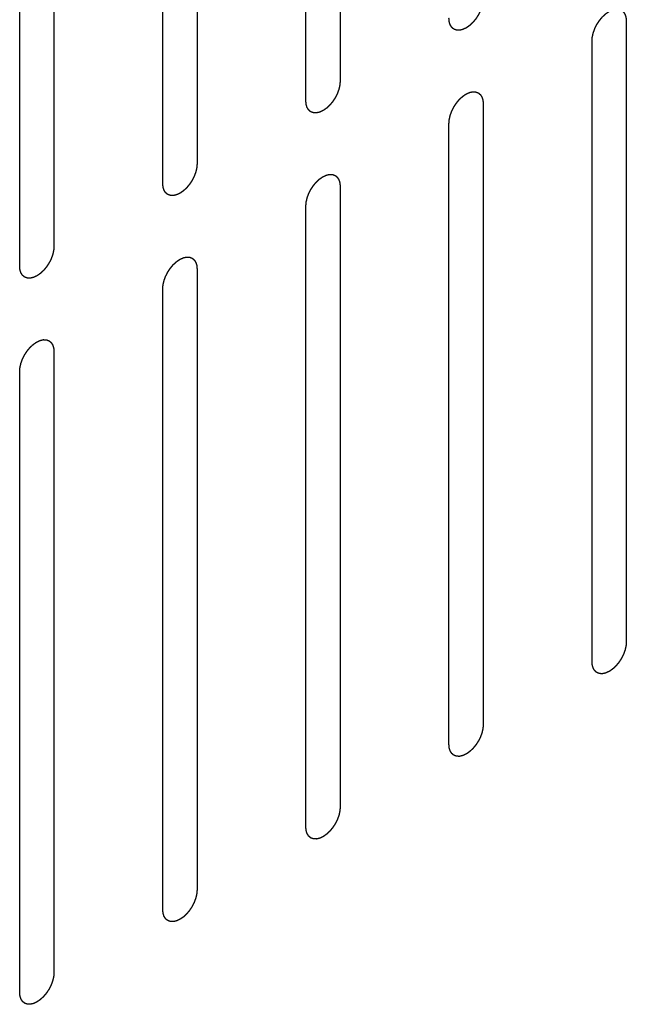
# Model space of a CAD drawing. Header units: inches. Extents: x 5 to 265, y 5 to 171.
# Tile 172 of 212: x 204.879 to 205.817, y 124.435 to 125.958. Entities that reach past the tile are written whole.
import ezdxf

# ---------------------------------------------------------------- set-up
doc = ezdxf.new("R2010")
doc.units = ezdxf.units.IN
doc.header["$LTSCALE"] = 14.96
doc.header["$MEASUREMENT"] = 0
doc.linetypes.add('HIDDEN', pattern=[0.2, 0.1, -0.1])
doc.layers.add('08_ALL_COSMETICS', color=7, linetype='CONTINUOUS')

msp = doc.modelspace()

# ---------------------------------------------------------------- linework, layer by layer
at = {"layer": '08_ALL_COSMETICS', "color": 7, "linetype": 'HIDDEN'}
for p, q in [((205.3748, 126.8222), (205.3748, 125.8628)), ((205.3218, 125.8322), (205.3218, 126.7916)), ((205.1535, 126.6944), (205.1535, 125.735)), ((205.1005, 125.7044), (205.1005, 126.6638)), ((204.9322, 126.5666), (204.9322, 125.6072)), ((204.8792, 125.5766), (204.8792, 126.536)), ((205.8175, 125.9551), (205.8175, 124.9957)), ((205.7645, 124.9651), (205.7645, 125.9244)), ((205.5962, 125.8273), (205.5962, 124.8679)), ((205.5431, 124.8373), (205.5431, 125.7967)), ((205.3748, 125.6995), (205.3748, 124.7401)), ((205.3218, 124.7095), (205.3218, 125.6689)), ((205.1535, 125.5717), (205.1535, 124.6123)), ((205.1005, 124.5817), (205.1005, 125.5411)), ((204.9322, 125.4439), (204.9322, 124.4846)), ((204.8792, 124.4539), (204.8792, 125.4133))]:
    msp.add_line(p, q, dxfattribs=at)
for points in [[(205.5962, 125.9906), (205.5961, 125.9901), (205.596, 125.989), (205.5959, 125.9875), (205.5958, 125.9862), (205.5957, 125.9853), (205.5957, 125.9847), (205.5957, 125.9844), (205.5956, 125.9839), (205.5954, 125.9834), (205.5952, 125.9824), (205.5949, 125.9811), (205.5946, 125.9797), (205.5944, 125.9787), (205.5943, 125.9782), (205.5942, 125.9778), (205.594, 125.9773), (205.5938, 125.9768), (205.5935, 125.9758), (205.593, 125.9744), (205.5924, 125.973), (205.5921, 125.9721), (205.5919, 125.9715), (205.5918, 125.9711), (205.5915, 125.9707), (205.5913, 125.9701), (205.5908, 125.9692), (205.5901, 125.9678), (205.5894, 125.9664), (205.5889, 125.9654), (205.5886, 125.9649), (205.5884, 125.9644), (205.5881, 125.9641), (205.5878, 125.9636), (205.5872, 125.9627), (205.5864, 125.9614), (205.5856, 125.9601), (205.585, 125.9592), (205.5847, 125.9587), (205.5844, 125.9583), (205.5841, 125.958), (205.5837, 125.9576), (205.5831, 125.9568), (205.5821, 125.9556), (205.5812, 125.9545), (205.5805, 125.9537), (205.5801, 125.9532), (205.5798, 125.9529), (205.5795, 125.9526), (205.5791, 125.9522), (205.5784, 125.9516), (205.5774, 125.9506), (205.5763, 125.9496), (205.5756, 125.949), (205.5752, 125.9486), (205.5749, 125.9483), (205.5746, 125.9481), (205.5741, 125.9478), (205.5734, 125.9472), (205.5723, 125.9465), (205.5712, 125.9457), (205.5704, 125.9452), (205.57, 125.9449), (205.5697, 125.9446), (205.5693, 125.9445), (205.5689, 125.9443), (205.5682, 125.944), (205.5671, 125.9435), (205.566, 125.943), (205.5653, 125.9426), (205.5648, 125.9424), (205.5645, 125.9422), (205.5642, 125.9422), (205.5638, 125.9421), (205.5631, 125.9419), (205.562, 125.9417), (205.561, 125.9415), (205.5603, 125.9413), (205.5599, 125.9412), (205.5595, 125.9411), (205.5593, 125.9412), (205.5589, 125.9412), (205.5582, 125.9412), (205.5573, 125.9412), (205.5563, 125.9413), (205.5556, 125.9413), (205.5553, 125.9413), (205.555, 125.9413), (205.5547, 125.9414), (205.5544, 125.9415), (205.5538, 125.9417), (205.5529, 125.9421), (205.5521, 125.9424), (205.5515, 125.9426), (205.5512, 125.9427), (205.5509, 125.9428), (205.5507, 125.943), (205.5504, 125.9432), (205.5499, 125.9436), (205.5493, 125.9442), (205.5486, 125.9447), (205.5481, 125.9451), (205.5478, 125.9454), (205.5476, 125.9455), (205.5475, 125.9458), (205.5473, 125.9461), (205.5469, 125.9467), (205.5464, 125.9475), (205.5459, 125.9483), (205.5455, 125.9488), (205.5453, 125.9491), (205.5452, 125.9494), (205.5451, 125.9497), (205.5449, 125.9501), (205.5447, 125.9508), (205.5444, 125.9518), (205.5441, 125.9528), (205.5439, 125.9535), (205.5438, 125.9539), (205.5436, 125.9542), (205.5436, 125.9546), (205.5436, 125.9551), (205.5435, 125.9559), (205.5434, 125.9571), (205.5433, 125.9585), (205.5432, 125.9595), (205.5431, 125.96)], [(205.7645, 125.9244), (205.7645, 125.925), (205.7646, 125.926), (205.7647, 125.9276), (205.7648, 125.9289), (205.7649, 125.9298), (205.7649, 125.9303), (205.7649, 125.9307), (205.7651, 125.9311), (205.7652, 125.9316), (205.7654, 125.9326), (205.7657, 125.934), (205.766, 125.9354), (205.7662, 125.9363), (205.7664, 125.9369), (205.7664, 125.9373), (205.7666, 125.9377), (205.7668, 125.9382), (205.7672, 125.9392), (205.7677, 125.9406), (205.7682, 125.942), (205.7685, 125.943), (205.7687, 125.9435), (205.7689, 125.944), (205.7691, 125.9444), (205.7694, 125.9449), (205.7699, 125.9459), (205.7706, 125.9473), (205.7713, 125.9486), (205.7717, 125.9496), (205.772, 125.9502), (205.7722, 125.9506), (205.7725, 125.951), (205.7728, 125.9515), (205.7734, 125.9524), (205.7742, 125.9536), (205.7751, 125.9549), (205.7756, 125.9558), (205.776, 125.9563), (205.7762, 125.9567), (205.7765, 125.957), (205.7769, 125.9575), (205.7776, 125.9583), (205.7785, 125.9594), (205.7795, 125.9606), (205.7801, 125.9613), (205.7805, 125.9618), (205.7808, 125.9622), (205.7811, 125.9624), (205.7815, 125.9628), (205.7822, 125.9635), (205.7833, 125.9644), (205.7843, 125.9654), (205.785, 125.9661), (205.7854, 125.9665), (205.7857, 125.9668), (205.7861, 125.967), (205.7865, 125.9673), (205.7873, 125.9678), (205.7884, 125.9686), (205.7894, 125.9693), (205.7902, 125.9699), (205.7906, 125.9701), (205.791, 125.9704), (205.7913, 125.9705), (205.7917, 125.9707), (205.7925, 125.9711), (205.7936, 125.9716), (205.7946, 125.9721), (205.7954, 125.9724), (205.7958, 125.9726), (205.7961, 125.9728), (205.7964, 125.9728), (205.7968, 125.9729), (205.7976, 125.9731), (205.7986, 125.9733), (205.7996, 125.9736), (205.8004, 125.9737), (205.8008, 125.9738), (205.8011, 125.9739), (205.8014, 125.9739), (205.8017, 125.9739), (205.8024, 125.9739), (205.8034, 125.9738), (205.8043, 125.9738), (205.805, 125.9738), (205.8054, 125.9737), (205.8057, 125.9738), (205.8059, 125.9736), (205.8062, 125.9735), (205.8068, 125.9733), (205.8077, 125.973), (205.8085, 125.9727), (205.8091, 125.9725), (205.8095, 125.9723), (205.8097, 125.9723), (205.8099, 125.9721), (205.8102, 125.9718), (205.8107, 125.9714), (205.8114, 125.9709), (205.8121, 125.9703), (205.8125, 125.9699), (205.8128, 125.9697), (205.813, 125.9695), (205.8132, 125.9693), (205.8134, 125.969), (205.8137, 125.9684), (205.8142, 125.9676), (205.8147, 125.9668), (205.8151, 125.9662), (205.8153, 125.9659), (205.8155, 125.9657), (205.8155, 125.9654), (205.8157, 125.965), (205.8159, 125.9642), (205.8162, 125.9632), (205.8165, 125.9622), (205.8168, 125.9615), (205.8169, 125.9611), (205.817, 125.9608), (205.817, 125.9605), (205.817, 125.96), (205.8171, 125.9591), (205.8172, 125.9579), (205.8174, 125.9565), (205.8174, 125.9555), (205.8175, 125.9551)], [(205.3748, 125.8628), (205.3748, 125.8623), (205.3747, 125.8612), (205.3746, 125.8597), (205.3745, 125.8584), (205.3744, 125.8575), (205.3744, 125.857), (205.3744, 125.8566), (205.3742, 125.8562), (205.3741, 125.8556), (205.3739, 125.8546), (205.3736, 125.8533), (205.3733, 125.8519), (205.3731, 125.8509), (205.3729, 125.8504), (205.3729, 125.85), (205.3727, 125.8496), (205.3725, 125.849), (205.3721, 125.848), (205.3716, 125.8466), (205.3711, 125.8453), (205.3708, 125.8443), (205.3706, 125.8437), (205.3704, 125.8433), (205.3702, 125.8429), (205.3699, 125.8423), (205.3694, 125.8414), (205.3687, 125.84), (205.3681, 125.8386), (205.3676, 125.8376), (205.3673, 125.8371), (205.3671, 125.8367), (205.3668, 125.8363), (205.3665, 125.8358), (205.3659, 125.8349), (205.3651, 125.8336), (205.3642, 125.8324), (205.3637, 125.8315), (205.3633, 125.831), (205.3631, 125.8306), (205.3628, 125.8302), (205.3624, 125.8298), (205.3617, 125.829), (205.3608, 125.8278), (205.3598, 125.8267), (205.3592, 125.8259), (205.3588, 125.8255), (205.3585, 125.8251), (205.3582, 125.8248), (205.3578, 125.8244), (205.3571, 125.8238), (205.356, 125.8228), (205.355, 125.8219), (205.3543, 125.8212), (205.3539, 125.8208), (205.3536, 125.8205), (205.3532, 125.8203), (205.3528, 125.82), (205.352, 125.8195), (205.3509, 125.8187), (205.3499, 125.8179), (205.3491, 125.8174), (205.3487, 125.8171), (205.3483, 125.8169), (205.348, 125.8167), (205.3476, 125.8165), (205.3468, 125.8162), (205.3458, 125.8157), (205.3447, 125.8152), (205.3439, 125.8148), (205.3435, 125.8146), (205.3432, 125.8145), (205.3429, 125.8144), (205.3425, 125.8143), (205.3417, 125.8142), (205.3407, 125.8139), (205.3397, 125.8137), (205.3389, 125.8135), (205.3385, 125.8134), (205.3382, 125.8133), (205.3379, 125.8134), (205.3376, 125.8134), (205.3369, 125.8134), (205.3359, 125.8134), (205.335, 125.8135), (205.3343, 125.8135), (205.3339, 125.8135), (205.3336, 125.8135), (205.3334, 125.8136), (205.3331, 125.8137), (205.3325, 125.814), (205.3316, 125.8143), (205.3308, 125.8146), (205.3302, 125.8148), (205.3298, 125.8149), (205.3296, 125.815), (205.3294, 125.8152), (205.3291, 125.8154), (205.3286, 125.8158), (205.3279, 125.8164), (205.3273, 125.817), (205.3268, 125.8173), (205.3265, 125.8176), (205.3263, 125.8177), (205.3261, 125.818), (205.3259, 125.8183), (205.3256, 125.8189), (205.3251, 125.8197), (205.3246, 125.8205), (205.3242, 125.821), (205.324, 125.8214), (205.3238, 125.8216), (205.3238, 125.8219), (205.3236, 125.8223), (205.3234, 125.823), (205.3231, 125.824), (205.3228, 125.825), (205.3226, 125.8257), (205.3224, 125.8261), (205.3223, 125.8264), (205.3223, 125.8268), (205.3223, 125.8273), (205.3222, 125.8281), (205.3221, 125.8293), (205.3219, 125.8308), (205.3219, 125.8317), (205.3218, 125.8322)], [(205.5431, 125.7967), (205.5432, 125.7972), (205.5433, 125.7982), (205.5434, 125.7998), (205.5435, 125.8011), (205.5436, 125.802), (205.5436, 125.8025), (205.5436, 125.8029), (205.5437, 125.8033), (205.5439, 125.8039), (205.5441, 125.8048), (205.5444, 125.8062), (205.5447, 125.8076), (205.5449, 125.8085), (205.545, 125.8091), (205.5451, 125.8095), (205.5453, 125.8099), (205.5455, 125.8105), (205.5458, 125.8114), (205.5464, 125.8128), (205.5469, 125.8142), (205.5472, 125.8152), (205.5474, 125.8158), (205.5475, 125.8162), (205.5478, 125.8166), (205.5481, 125.8171), (205.5485, 125.8181), (205.5492, 125.8195), (205.5499, 125.8209), (205.5504, 125.8218), (205.5507, 125.8224), (205.5509, 125.8228), (205.5512, 125.8232), (205.5515, 125.8237), (205.5521, 125.8246), (205.5529, 125.8259), (205.5537, 125.8271), (205.5543, 125.828), (205.5547, 125.8285), (205.5549, 125.8289), (205.5552, 125.8292), (205.5556, 125.8297), (205.5562, 125.8305), (205.5572, 125.8316), (205.5581, 125.8328), (205.5588, 125.8336), (205.5592, 125.834), (205.5595, 125.8344), (205.5598, 125.8346), (205.5602, 125.835), (205.5609, 125.8357), (205.5619, 125.8367), (205.563, 125.8376), (205.5637, 125.8383), (205.5641, 125.8387), (205.5644, 125.839), (205.5647, 125.8392), (205.5652, 125.8395), (205.5659, 125.84), (205.567, 125.8408), (205.5681, 125.8415), (205.5689, 125.8421), (205.5693, 125.8424), (205.5697, 125.8426), (205.57, 125.8427), (205.5704, 125.8429), (205.5712, 125.8433), (205.5722, 125.8438), (205.5733, 125.8443), (205.5741, 125.8446), (205.5745, 125.8448), (205.5748, 125.845), (205.5751, 125.8451), (205.5755, 125.8452), (205.5762, 125.8453), (205.5773, 125.8456), (205.5783, 125.8458), (205.579, 125.846), (205.5794, 125.846), (205.5798, 125.8461), (205.58, 125.8461), (205.5804, 125.8461), (205.5811, 125.8461), (205.582, 125.846), (205.583, 125.846), (205.5837, 125.846), (205.584, 125.846), (205.5843, 125.846), (205.5846, 125.8459), (205.5849, 125.8457), (205.5855, 125.8455), (205.5864, 125.8452), (205.5872, 125.8449), (205.5878, 125.8447), (205.5881, 125.8445), (205.5884, 125.8445), (205.5886, 125.8443), (205.5889, 125.8441), (205.5894, 125.8437), (205.59, 125.8431), (205.5907, 125.8425), (205.5912, 125.8421), (205.5915, 125.8419), (205.5917, 125.8418), (205.5918, 125.8415), (205.592, 125.8412), (205.5924, 125.8406), (205.5929, 125.8398), (205.5934, 125.839), (205.5938, 125.8384), (205.594, 125.8381), (205.5941, 125.8379), (205.5942, 125.8376), (205.5944, 125.8372), (205.5946, 125.8365), (205.5949, 125.8355), (205.5952, 125.8344), (205.5954, 125.8337), (205.5955, 125.8333), (205.5957, 125.8331), (205.5957, 125.8327), (205.5957, 125.8322), (205.5958, 125.8314), (205.5959, 125.8302), (205.596, 125.8287), (205.5961, 125.8278), (205.5962, 125.8273)], [(205.1535, 125.735), (205.1535, 125.7345), (205.1534, 125.7335), (205.1533, 125.7319), (205.1532, 125.7306), (205.1531, 125.7297), (205.153, 125.7292), (205.153, 125.7288), (205.1529, 125.7284), (205.1528, 125.7278), (205.1526, 125.7269), (205.1523, 125.7255), (205.152, 125.7241), (205.1517, 125.7232), (205.1516, 125.7226), (205.1515, 125.7222), (205.1514, 125.7218), (205.1512, 125.7212), (205.1508, 125.7203), (205.1503, 125.7189), (205.1498, 125.7175), (205.1494, 125.7165), (205.1492, 125.7159), (205.1491, 125.7155), (205.1489, 125.7151), (205.1486, 125.7146), (205.1481, 125.7136), (205.1474, 125.7122), (205.1467, 125.7108), (205.1462, 125.7099), (205.146, 125.7093), (205.1458, 125.7089), (205.1455, 125.7085), (205.1452, 125.708), (205.1446, 125.7071), (205.1438, 125.7058), (205.1429, 125.7046), (205.1423, 125.7037), (205.142, 125.7032), (205.1418, 125.7028), (205.1415, 125.7025), (205.1411, 125.702), (205.1404, 125.7012), (205.1395, 125.7001), (205.1385, 125.6989), (205.1379, 125.6981), (205.1375, 125.6977), (205.1372, 125.6973), (205.1369, 125.6971), (205.1365, 125.6967), (205.1358, 125.696), (205.1347, 125.695), (205.1337, 125.6941), (205.133, 125.6934), (205.1326, 125.693), (205.1323, 125.6927), (205.1319, 125.6925), (205.1315, 125.6922), (205.1307, 125.6917), (205.1296, 125.6909), (205.1285, 125.6902), (205.1278, 125.6896), (205.1273, 125.6893), (205.127, 125.6891), (205.1267, 125.689), (205.1263, 125.6887), (205.1255, 125.6884), (205.1244, 125.6879), (205.1234, 125.6874), (205.1226, 125.6871), (205.1222, 125.6869), (205.1219, 125.6867), (205.1215, 125.6866), (205.1211, 125.6865), (205.1204, 125.6864), (205.1194, 125.6861), (205.1183, 125.6859), (205.1176, 125.6857), (205.1172, 125.6857), (205.1169, 125.6856), (205.1166, 125.6856), (205.1162, 125.6856), (205.1156, 125.6856), (205.1146, 125.6857), (205.1137, 125.6857), (205.113, 125.6857), (205.1126, 125.6857), (205.1123, 125.6857), (205.1121, 125.6858), (205.1117, 125.686), (205.1111, 125.6862), (205.1103, 125.6865), (205.1094, 125.6868), (205.1088, 125.687), (205.1085, 125.6872), (205.1082, 125.6872), (205.1081, 125.6874), (205.1078, 125.6876), (205.1073, 125.688), (205.1066, 125.6886), (205.1059, 125.6892), (205.1054, 125.6896), (205.1052, 125.6898), (205.105, 125.6899), (205.1048, 125.6902), (205.1046, 125.6905), (205.1043, 125.6911), (205.1037, 125.6919), (205.1032, 125.6927), (205.1029, 125.6933), (205.1027, 125.6936), (205.1025, 125.6938), (205.1024, 125.6941), (205.1023, 125.6945), (205.1021, 125.6952), (205.1018, 125.6962), (205.1015, 125.6972), (205.1012, 125.698), (205.1011, 125.6984), (205.101, 125.6986), (205.101, 125.699), (205.1009, 125.6995), (205.1009, 125.7003), (205.1007, 125.7015), (205.1006, 125.703), (205.1005, 125.7039), (205.1005, 125.7044)], [(205.3218, 125.6689), (205.3219, 125.6694), (205.3219, 125.6704), (205.3221, 125.672), (205.3222, 125.6733), (205.3222, 125.6742), (205.3223, 125.6747), (205.3223, 125.6751), (205.3224, 125.6755), (205.3225, 125.6761), (205.3228, 125.677), (205.3231, 125.6784), (205.3234, 125.6798), (205.3236, 125.6808), (205.3237, 125.6813), (205.3238, 125.6817), (205.324, 125.6821), (205.3242, 125.6827), (205.3245, 125.6837), (205.325, 125.6851), (205.3255, 125.6864), (205.3259, 125.6874), (205.3261, 125.688), (205.3262, 125.6884), (205.3265, 125.6888), (205.3267, 125.6894), (205.3272, 125.6903), (205.3279, 125.6917), (205.3286, 125.6931), (205.3291, 125.6941), (205.3294, 125.6946), (205.3296, 125.695), (205.3298, 125.6954), (205.3302, 125.6959), (205.3307, 125.6968), (205.3316, 125.6981), (205.3324, 125.6993), (205.333, 125.7002), (205.3333, 125.7007), (205.3336, 125.7011), (205.3339, 125.7015), (205.3342, 125.7019), (205.3349, 125.7027), (205.3359, 125.7039), (205.3368, 125.705), (205.3375, 125.7058), (205.3379, 125.7062), (205.3381, 125.7066), (205.3384, 125.7069), (205.3389, 125.7073), (205.3396, 125.7079), (205.3406, 125.7089), (205.3416, 125.7098), (205.3424, 125.7105), (205.3428, 125.7109), (205.3431, 125.7112), (205.3434, 125.7114), (205.3439, 125.7117), (205.3446, 125.7122), (205.3457, 125.713), (205.3468, 125.7138), (205.3476, 125.7143), (205.348, 125.7146), (205.3483, 125.7148), (205.3487, 125.715), (205.3491, 125.7152), (205.3498, 125.7155), (205.3509, 125.716), (205.352, 125.7165), (205.3527, 125.7169), (205.3532, 125.7171), (205.3535, 125.7172), (205.3538, 125.7173), (205.3542, 125.7174), (205.3549, 125.7175), (205.356, 125.7178), (205.357, 125.718), (205.3577, 125.7182), (205.3581, 125.7183), (205.3584, 125.7184), (205.3587, 125.7183), (205.3591, 125.7183), (205.3598, 125.7183), (205.3607, 125.7183), (205.3617, 125.7182), (205.3623, 125.7182), (205.3627, 125.7182), (205.363, 125.7182), (205.3633, 125.7181), (205.3636, 125.718), (205.3642, 125.7177), (205.365, 125.7174), (205.3659, 125.7171), (205.3665, 125.7169), (205.3668, 125.7168), (205.3671, 125.7167), (205.3673, 125.7165), (205.3676, 125.7163), (205.368, 125.7159), (205.3687, 125.7153), (205.3694, 125.7147), (205.3699, 125.7144), (205.3702, 125.7141), (205.3704, 125.714), (205.3705, 125.7137), (205.3707, 125.7134), (205.3711, 125.7128), (205.3716, 125.712), (205.3721, 125.7112), (205.3725, 125.7107), (205.3727, 125.7103), (205.3728, 125.7101), (205.3729, 125.7098), (205.373, 125.7094), (205.3732, 125.7087), (205.3736, 125.7077), (205.3739, 125.7067), (205.3741, 125.706), (205.3742, 125.7056), (205.3743, 125.7053), (205.3743, 125.7049), (205.3744, 125.7044), (205.3745, 125.7036), (205.3746, 125.7024), (205.3747, 125.7009), (205.3748, 125.7), (205.3748, 125.6995)], [(204.9322, 125.6072), (204.9322, 125.6067), (204.9321, 125.6057), (204.9319, 125.6041), (204.9318, 125.6028), (204.9318, 125.6019), (204.9317, 125.6014), (204.9317, 125.601), (204.9316, 125.6006), (204.9315, 125.6), (204.9313, 125.5991), (204.9309, 125.5977), (204.9306, 125.5963), (204.9304, 125.5954), (204.9303, 125.5948), (204.9302, 125.5944), (204.93, 125.594), (204.9298, 125.5935), (204.9295, 125.5925), (204.929, 125.5911), (204.9285, 125.5897), (204.9281, 125.5887), (204.9279, 125.5882), (204.9278, 125.5877), (204.9276, 125.5873), (204.9273, 125.5868), (204.9268, 125.5858), (204.9261, 125.5844), (204.9254, 125.583), (204.9249, 125.5821), (204.9246, 125.5815), (204.9244, 125.5811), (204.9242, 125.5807), (204.9239, 125.5802), (204.9233, 125.5793), (204.9224, 125.5781), (204.9216, 125.5768), (204.921, 125.5759), (204.9207, 125.5754), (204.9204, 125.575), (204.9201, 125.5747), (204.9198, 125.5742), (204.9191, 125.5734), (204.9182, 125.5723), (204.9172, 125.5711), (204.9165, 125.5703), (204.9162, 125.5699), (204.9159, 125.5695), (204.9156, 125.5693), (204.9152, 125.5689), (204.9144, 125.5682), (204.9134, 125.5673), (204.9124, 125.5663), (204.9116, 125.5656), (204.9112, 125.5652), (204.9109, 125.5649), (204.9106, 125.5647), (204.9102, 125.5644), (204.9094, 125.5639), (204.9083, 125.5631), (204.9072, 125.5624), (204.9064, 125.5618), (204.906, 125.5616), (204.9057, 125.5613), (204.9054, 125.5612), (204.9049, 125.561), (204.9042, 125.5606), (204.9031, 125.5601), (204.902, 125.5596), (204.9013, 125.5593), (204.9009, 125.5591), (204.9005, 125.5589), (204.9002, 125.5589), (204.8998, 125.5588), (204.8991, 125.5586), (204.8981, 125.5584), (204.897, 125.5581), (204.8963, 125.558), (204.8959, 125.5579), (204.8956, 125.5578), (204.8953, 125.5578), (204.8949, 125.5578), (204.8942, 125.5578), (204.8933, 125.5579), (204.8923, 125.5579), (204.8917, 125.5579), (204.8913, 125.558), (204.891, 125.5579), (204.8908, 125.5581), (204.8904, 125.5582), (204.8898, 125.5584), (204.889, 125.5587), (204.8881, 125.559), (204.8875, 125.5592), (204.8872, 125.5594), (204.8869, 125.5594), (204.8867, 125.5596), (204.8865, 125.5599), (204.886, 125.5603), (204.8853, 125.5608), (204.8846, 125.5614), (204.8841, 125.5618), (204.8839, 125.562), (204.8836, 125.5622), (204.8835, 125.5624), (204.8833, 125.5627), (204.8829, 125.5633), (204.8824, 125.5641), (204.8819, 125.5649), (204.8816, 125.5655), (204.8814, 125.5658), (204.8812, 125.566), (204.8811, 125.5663), (204.881, 125.5667), (204.8808, 125.5675), (204.8804, 125.5685), (204.8801, 125.5695), (204.8799, 125.5702), (204.8798, 125.5706), (204.8797, 125.5709), (204.8797, 125.5712), (204.8796, 125.5717), (204.8795, 125.5726), (204.8794, 125.5738), (204.8793, 125.5752), (204.8792, 125.5761), (204.8792, 125.5766)], [(205.1005, 125.5411), (205.1005, 125.5416), (205.1006, 125.5427), (205.1007, 125.5442), (205.1008, 125.5455), (205.1009, 125.5464), (205.101, 125.547), (205.101, 125.5473), (205.1011, 125.5478), (205.1012, 125.5483), (205.1014, 125.5493), (205.1017, 125.5506), (205.1021, 125.552), (205.1023, 125.553), (205.1024, 125.5535), (205.1025, 125.5539), (205.1026, 125.5543), (205.1028, 125.5549), (205.1032, 125.5559), (205.1037, 125.5573), (205.1042, 125.5587), (205.1046, 125.5596), (205.1048, 125.5602), (205.1049, 125.5606), (205.1051, 125.561), (205.1054, 125.5616), (205.1059, 125.5625), (205.1066, 125.5639), (205.1073, 125.5653), (205.1078, 125.5663), (205.108, 125.5668), (205.1082, 125.5673), (205.1085, 125.5676), (205.1088, 125.5681), (205.1094, 125.569), (205.1103, 125.5703), (205.1111, 125.5716), (205.1117, 125.5725), (205.112, 125.573), (205.1122, 125.5734), (205.1125, 125.5737), (205.1129, 125.5741), (205.1136, 125.5749), (205.1145, 125.5761), (205.1155, 125.5772), (205.1161, 125.578), (205.1165, 125.5785), (205.1168, 125.5788), (205.1171, 125.5791), (205.1175, 125.5795), (205.1183, 125.5801), (205.1193, 125.5811), (205.1203, 125.5821), (205.121, 125.5827), (205.1215, 125.5831), (205.1218, 125.5834), (205.1221, 125.5836), (205.1225, 125.5839), (205.1233, 125.5845), (205.1244, 125.5852), (205.1255, 125.586), (205.1262, 125.5865), (205.1267, 125.5868), (205.127, 125.5871), (205.1273, 125.5872), (205.1278, 125.5874), (205.1285, 125.5877), (205.1296, 125.5882), (205.1307, 125.5887), (205.1314, 125.5891), (205.1318, 125.5893), (205.1322, 125.5894), (205.1325, 125.5895), (205.1329, 125.5896), (205.1336, 125.5898), (205.1346, 125.59), (205.1357, 125.5902), (205.1364, 125.5904), (205.1368, 125.5905), (205.1371, 125.5906), (205.1374, 125.5905), (205.1378, 125.5905), (205.1384, 125.5905), (205.1394, 125.5905), (205.1403, 125.5904), (205.141, 125.5904), (205.1414, 125.5904), (205.1417, 125.5904), (205.1419, 125.5903), (205.1423, 125.5902), (205.1429, 125.59), (205.1437, 125.5896), (205.1446, 125.5893), (205.1452, 125.5891), (205.1455, 125.589), (205.1458, 125.5889), (205.146, 125.5887), (205.1462, 125.5885), (205.1467, 125.5881), (205.1474, 125.5875), (205.1481, 125.587), (205.1486, 125.5866), (205.1488, 125.5863), (205.1491, 125.5862), (205.1492, 125.5859), (205.1494, 125.5856), (205.1498, 125.585), (205.1503, 125.5842), (205.1508, 125.5834), (205.1511, 125.5829), (205.1513, 125.5826), (205.1515, 125.5823), (205.1516, 125.582), (205.1517, 125.5816), (205.1519, 125.5809), (205.1522, 125.5799), (205.1526, 125.5789), (205.1528, 125.5782), (205.1529, 125.5778), (205.153, 125.5775), (205.153, 125.5771), (205.1531, 125.5766), (205.1531, 125.5758), (205.1533, 125.5746), (205.1534, 125.5732), (205.1535, 125.5722), (205.1535, 125.5717)], [(204.8792, 125.4133), (204.8792, 125.4138), (204.8793, 125.4149), (204.8794, 125.4164), (204.8795, 125.4177), (204.8796, 125.4187), (204.8796, 125.4192), (204.8797, 125.4196), (204.8798, 125.42), (204.8799, 125.4205), (204.8801, 125.4215), (204.8804, 125.4229), (204.8807, 125.4242), (204.8809, 125.4252), (204.8811, 125.4257), (204.8811, 125.4261), (204.8813, 125.4266), (204.8815, 125.4271), (204.8819, 125.4281), (204.8824, 125.4295), (204.8829, 125.4309), (204.8832, 125.4319), (204.8834, 125.4324), (204.8836, 125.4328), (204.8838, 125.4332), (204.8841, 125.4338), (204.8846, 125.4348), (204.8853, 125.4361), (204.886, 125.4375), (204.8864, 125.4385), (204.8867, 125.439), (204.8869, 125.4395), (204.8872, 125.4398), (204.8875, 125.4404), (204.8881, 125.4412), (204.8889, 125.4425), (204.8898, 125.4438), (204.8903, 125.4447), (204.8907, 125.4452), (204.8909, 125.4456), (204.8912, 125.4459), (204.8916, 125.4464), (204.8923, 125.4472), (204.8932, 125.4483), (204.8942, 125.4494), (204.8948, 125.4502), (204.8952, 125.4507), (204.8955, 125.451), (204.8958, 125.4513), (204.8962, 125.4517), (204.8969, 125.4524), (204.898, 125.4533), (204.899, 125.4543), (204.8997, 125.455), (204.9001, 125.4553), (204.9004, 125.4556), (204.9008, 125.4558), (204.9012, 125.4562), (204.902, 125.4567), (204.9031, 125.4574), (204.9042, 125.4582), (204.9049, 125.4587), (204.9054, 125.459), (204.9057, 125.4593), (204.906, 125.4594), (204.9064, 125.4596), (204.9072, 125.46), (204.9083, 125.4605), (204.9093, 125.4609), (204.9101, 125.4613), (204.9105, 125.4615), (204.9108, 125.4617), (204.9111, 125.4617), (204.9116, 125.4618), (204.9123, 125.462), (204.9133, 125.4622), (204.9143, 125.4624), (204.9151, 125.4626), (204.9155, 125.4627), (204.9158, 125.4628), (204.9161, 125.4628), (204.9165, 125.4628), (204.9171, 125.4627), (204.9181, 125.4627), (204.919, 125.4627), (204.9197, 125.4626), (204.9201, 125.4626), (204.9204, 125.4626), (204.9206, 125.4625), (204.921, 125.4624), (204.9215, 125.4622), (204.9224, 125.4619), (204.9232, 125.4615), (204.9238, 125.4613), (204.9242, 125.4612), (204.9244, 125.4611), (204.9246, 125.4609), (204.9249, 125.4607), (204.9254, 125.4603), (204.9261, 125.4598), (204.9268, 125.4592), (204.9272, 125.4588), (204.9275, 125.4586), (204.9277, 125.4584), (204.9279, 125.4581), (204.9281, 125.4578), (204.9284, 125.4573), (204.9289, 125.4565), (204.9294, 125.4557), (204.9298, 125.4551), (204.93, 125.4548), (204.9302, 125.4546), (204.9303, 125.4542), (204.9304, 125.4538), (204.9306, 125.4531), (204.9309, 125.4521), (204.9312, 125.4511), (204.9315, 125.4504), (204.9316, 125.45), (204.9317, 125.4497), (204.9317, 125.4493), (204.9318, 125.4489), (204.9318, 125.448), (204.9319, 125.4468), (204.9321, 125.4454), (204.9322, 125.4444), (204.9322, 125.4439)], [(205.8175, 124.9957), (205.8174, 124.9952), (205.8174, 124.9941), (205.8172, 124.9926), (205.8171, 124.9913), (205.8171, 124.9903), (205.817, 124.9898), (205.817, 124.9894), (205.8169, 124.989), (205.8168, 124.9885), (205.8165, 124.9875), (205.8162, 124.9861), (205.8159, 124.9848), (205.8157, 124.9838), (205.8156, 124.9833), (205.8155, 124.9829), (205.8153, 124.9824), (205.8151, 124.9819), (205.8148, 124.9809), (205.8143, 124.9795), (205.8138, 124.9781), (205.8134, 124.9771), (205.8132, 124.9766), (205.8131, 124.9762), (205.8128, 124.9758), (205.8126, 124.9752), (205.8121, 124.9742), (205.8114, 124.9729), (205.8107, 124.9715), (205.8102, 124.9705), (205.8099, 124.97), (205.8097, 124.9695), (205.8095, 124.9692), (205.8091, 124.9687), (205.8086, 124.9678), (205.8077, 124.9665), (205.8069, 124.9652), (205.8063, 124.9643), (205.806, 124.9638), (205.8057, 124.9634), (205.8054, 124.9631), (205.8051, 124.9626), (205.8044, 124.9619), (205.8034, 124.9607), (205.8025, 124.9596), (205.8018, 124.9588), (205.8014, 124.9583), (205.8012, 124.958), (205.8009, 124.9577), (205.8004, 124.9573), (205.7997, 124.9566), (205.7987, 124.9557), (205.7977, 124.9547), (205.7969, 124.954), (205.7965, 124.9537), (205.7962, 124.9534), (205.7959, 124.9532), (205.7955, 124.9528), (205.7947, 124.9523), (205.7936, 124.9516), (205.7925, 124.9508), (205.7917, 124.9503), (205.7913, 124.95), (205.791, 124.9497), (205.7907, 124.9496), (205.7902, 124.9494), (205.7895, 124.9491), (205.7884, 124.9486), (205.7873, 124.9481), (205.7866, 124.9477), (205.7861, 124.9475), (205.7858, 124.9473), (205.7855, 124.9473), (205.7851, 124.9472), (205.7844, 124.947), (205.7833, 124.9468), (205.7823, 124.9466), (205.7816, 124.9464), (205.7812, 124.9463), (205.7809, 124.9462), (205.7806, 124.9462), (205.7802, 124.9462), (205.7795, 124.9463), (205.7786, 124.9463), (205.7776, 124.9463), (205.777, 124.9464), (205.7766, 124.9464), (205.7763, 124.9464), (205.776, 124.9465), (205.7757, 124.9466), (205.7751, 124.9468), (205.7743, 124.9471), (205.7734, 124.9475), (205.7728, 124.9477), (205.7725, 124.9478), (205.7722, 124.9479), (205.772, 124.9481), (205.7717, 124.9483), (205.7713, 124.9487), (205.7706, 124.9493), (205.7699, 124.9498), (205.7694, 124.9502), (205.7692, 124.9504), (205.7689, 124.9506), (205.7688, 124.9509), (205.7686, 124.9512), (205.7682, 124.9517), (205.7677, 124.9525), (205.7672, 124.9533), (205.7668, 124.9539), (205.7667, 124.9542), (205.7665, 124.9545), (205.7664, 124.9548), (205.7663, 124.9552), (205.7661, 124.9559), (205.7657, 124.9569), (205.7654, 124.9579), (205.7652, 124.9586), (205.7651, 124.959), (205.765, 124.9593), (205.765, 124.9597), (205.7649, 124.9601), (205.7648, 124.961), (205.7647, 124.9622), (205.7646, 124.9636), (205.7645, 124.9646), (205.7645, 124.9651)], [(205.5962, 124.8679), (205.5961, 124.8674), (205.596, 124.8663), (205.5959, 124.8648), (205.5958, 124.8635), (205.5957, 124.8626), (205.5957, 124.862), (205.5957, 124.8617), (205.5956, 124.8612), (205.5954, 124.8607), (205.5952, 124.8597), (205.5949, 124.8584), (205.5946, 124.857), (205.5944, 124.856), (205.5943, 124.8555), (205.5942, 124.8551), (205.594, 124.8547), (205.5938, 124.8541), (205.5935, 124.8531), (205.593, 124.8517), (205.5924, 124.8503), (205.5921, 124.8494), (205.5919, 124.8488), (205.5918, 124.8484), (205.5915, 124.848), (205.5913, 124.8474), (205.5908, 124.8465), (205.5901, 124.8451), (205.5894, 124.8437), (205.5889, 124.8427), (205.5886, 124.8422), (205.5884, 124.8418), (205.5881, 124.8414), (205.5878, 124.8409), (205.5872, 124.84), (205.5864, 124.8387), (205.5856, 124.8374), (205.585, 124.8365), (205.5847, 124.836), (205.5844, 124.8356), (205.5841, 124.8353), (205.5837, 124.8349), (205.5831, 124.8341), (205.5821, 124.8329), (205.5812, 124.8318), (205.5805, 124.831), (205.5801, 124.8305), (205.5798, 124.8302), (205.5795, 124.8299), (205.5791, 124.8295), (205.5784, 124.8289), (205.5774, 124.8279), (205.5763, 124.8269), (205.5756, 124.8263), (205.5752, 124.8259), (205.5749, 124.8256), (205.5746, 124.8254), (205.5741, 124.8251), (205.5734, 124.8245), (205.5723, 124.8238), (205.5712, 124.823), (205.5704, 124.8225), (205.57, 124.8222), (205.5697, 124.8219), (205.5693, 124.8218), (205.5689, 124.8216), (205.5682, 124.8213), (205.5671, 124.8208), (205.566, 124.8203), (205.5653, 124.8199), (205.5648, 124.8197), (205.5645, 124.8196), (205.5642, 124.8195), (205.5638, 124.8194), (205.5631, 124.8193), (205.562, 124.819), (205.561, 124.8188), (205.5603, 124.8186), (205.5599, 124.8185), (205.5595, 124.8184), (205.5593, 124.8185), (205.5589, 124.8185), (205.5582, 124.8185), (205.5573, 124.8185), (205.5563, 124.8186), (205.5556, 124.8186), (205.5553, 124.8186), (205.555, 124.8186), (205.5547, 124.8187), (205.5544, 124.8188), (205.5538, 124.8191), (205.5529, 124.8194), (205.5521, 124.8197), (205.5515, 124.8199), (205.5512, 124.82), (205.5509, 124.8201), (205.5507, 124.8203), (205.5504, 124.8205), (205.5499, 124.8209), (205.5493, 124.8215), (205.5486, 124.822), (205.5481, 124.8224), (205.5478, 124.8227), (205.5476, 124.8228), (205.5475, 124.8231), (205.5473, 124.8234), (205.5469, 124.824), (205.5464, 124.8248), (205.5459, 124.8256), (205.5455, 124.8261), (205.5453, 124.8265), (205.5452, 124.8267), (205.5451, 124.827), (205.5449, 124.8274), (205.5447, 124.8281), (205.5444, 124.8291), (205.5441, 124.8301), (205.5439, 124.8308), (205.5438, 124.8312), (205.5436, 124.8315), (205.5436, 124.8319), (205.5436, 124.8324), (205.5435, 124.8332), (205.5434, 124.8344), (205.5433, 124.8358), (205.5432, 124.8368), (205.5431, 124.8373)], [(205.3748, 124.7401), (205.3748, 124.7396), (205.3747, 124.7386), (205.3746, 124.737), (205.3745, 124.7357), (205.3744, 124.7348), (205.3744, 124.7343), (205.3744, 124.7339), (205.3742, 124.7335), (205.3741, 124.7329), (205.3739, 124.732), (205.3736, 124.7306), (205.3733, 124.7292), (205.3731, 124.7283), (205.3729, 124.7277), (205.3729, 124.7273), (205.3727, 124.7269), (205.3725, 124.7263), (205.3721, 124.7253), (205.3716, 124.724), (205.3711, 124.7226), (205.3708, 124.7216), (205.3706, 124.721), (205.3704, 124.7206), (205.3702, 124.7202), (205.3699, 124.7196), (205.3694, 124.7187), (205.3687, 124.7173), (205.3681, 124.7159), (205.3676, 124.7149), (205.3673, 124.7144), (205.3671, 124.714), (205.3668, 124.7136), (205.3665, 124.7131), (205.3659, 124.7122), (205.3651, 124.7109), (205.3642, 124.7097), (205.3637, 124.7088), (205.3633, 124.7083), (205.3631, 124.7079), (205.3628, 124.7075), (205.3624, 124.7071), (205.3617, 124.7063), (205.3608, 124.7052), (205.3598, 124.704), (205.3592, 124.7032), (205.3588, 124.7028), (205.3585, 124.7024), (205.3582, 124.7021), (205.3578, 124.7017), (205.3571, 124.7011), (205.356, 124.7001), (205.355, 124.6992), (205.3543, 124.6985), (205.3539, 124.6981), (205.3536, 124.6978), (205.3532, 124.6976), (205.3528, 124.6973), (205.352, 124.6968), (205.3509, 124.696), (205.3499, 124.6953), (205.3491, 124.6947), (205.3487, 124.6944), (205.3483, 124.6942), (205.348, 124.694), (205.3476, 124.6938), (205.3468, 124.6935), (205.3458, 124.693), (205.3447, 124.6925), (205.3439, 124.6921), (205.3435, 124.692), (205.3432, 124.6918), (205.3429, 124.6917), (205.3425, 124.6916), (205.3417, 124.6915), (205.3407, 124.6912), (205.3397, 124.691), (205.3389, 124.6908), (205.3385, 124.6907), (205.3382, 124.6906), (205.3379, 124.6907), (205.3376, 124.6907), (205.3369, 124.6907), (205.3359, 124.6907), (205.335, 124.6908), (205.3343, 124.6908), (205.3339, 124.6908), (205.3336, 124.6908), (205.3334, 124.6909), (205.3331, 124.691), (205.3325, 124.6913), (205.3316, 124.6916), (205.3308, 124.6919), (205.3302, 124.6921), (205.3298, 124.6922), (205.3296, 124.6923), (205.3294, 124.6925), (205.3291, 124.6927), (205.3286, 124.6931), (205.3279, 124.6937), (205.3273, 124.6943), (205.3268, 124.6947), (205.3265, 124.6949), (205.3263, 124.695), (205.3261, 124.6953), (205.3259, 124.6956), (205.3256, 124.6962), (205.3251, 124.697), (205.3246, 124.6978), (205.3242, 124.6983), (205.324, 124.6987), (205.3238, 124.6989), (205.3238, 124.6992), (205.3236, 124.6996), (205.3234, 124.7003), (205.3231, 124.7013), (205.3228, 124.7023), (205.3226, 124.703), (205.3224, 124.7035), (205.3223, 124.7037), (205.3223, 124.7041), (205.3223, 124.7046), (205.3222, 124.7054), (205.3221, 124.7066), (205.3219, 124.7081), (205.3219, 124.709), (205.3218, 124.7095)], [(205.1535, 124.6123), (205.1535, 124.6118), (205.1534, 124.6108), (205.1533, 124.6092), (205.1532, 124.6079), (205.1531, 124.607), (205.153, 124.6065), (205.153, 124.6061), (205.1529, 124.6057), (205.1528, 124.6051), (205.1526, 124.6042), (205.1523, 124.6028), (205.152, 124.6014), (205.1517, 124.6005), (205.1516, 124.5999), (205.1515, 124.5995), (205.1514, 124.5991), (205.1512, 124.5985), (205.1508, 124.5976), (205.1503, 124.5962), (205.1498, 124.5948), (205.1494, 124.5938), (205.1492, 124.5933), (205.1491, 124.5928), (205.1489, 124.5924), (205.1486, 124.5919), (205.1481, 124.5909), (205.1474, 124.5895), (205.1467, 124.5881), (205.1462, 124.5872), (205.146, 124.5866), (205.1458, 124.5862), (205.1455, 124.5858), (205.1452, 124.5853), (205.1446, 124.5844), (205.1438, 124.5832), (205.1429, 124.5819), (205.1423, 124.581), (205.142, 124.5805), (205.1418, 124.5801), (205.1415, 124.5798), (205.1411, 124.5793), (205.1404, 124.5785), (205.1395, 124.5774), (205.1385, 124.5762), (205.1379, 124.5754), (205.1375, 124.575), (205.1372, 124.5746), (205.1369, 124.5744), (205.1365, 124.574), (205.1358, 124.5733), (205.1347, 124.5723), (205.1337, 124.5714), (205.133, 124.5707), (205.1326, 124.5703), (205.1323, 124.57), (205.1319, 124.5698), (205.1315, 124.5695), (205.1307, 124.569), (205.1296, 124.5682), (205.1285, 124.5675), (205.1278, 124.5669), (205.1273, 124.5666), (205.127, 124.5664), (205.1267, 124.5663), (205.1263, 124.5661), (205.1255, 124.5657), (205.1244, 124.5652), (205.1234, 124.5647), (205.1226, 124.5644), (205.1222, 124.5642), (205.1219, 124.564), (205.1215, 124.564), (205.1211, 124.5638), (205.1204, 124.5637), (205.1194, 124.5634), (205.1183, 124.5632), (205.1176, 124.563), (205.1172, 124.563), (205.1169, 124.5629), (205.1166, 124.5629), (205.1162, 124.5629), (205.1156, 124.5629), (205.1146, 124.563), (205.1137, 124.563), (205.113, 124.563), (205.1126, 124.563), (205.1123, 124.563), (205.1121, 124.5632), (205.1117, 124.5633), (205.1111, 124.5635), (205.1103, 124.5638), (205.1094, 124.5641), (205.1088, 124.5643), (205.1085, 124.5645), (205.1082, 124.5645), (205.1081, 124.5647), (205.1078, 124.5649), (205.1073, 124.5653), (205.1066, 124.5659), (205.1059, 124.5665), (205.1054, 124.5669), (205.1052, 124.5671), (205.105, 124.5673), (205.1048, 124.5675), (205.1046, 124.5678), (205.1043, 124.5684), (205.1037, 124.5692), (205.1032, 124.57), (205.1029, 124.5706), (205.1027, 124.5709), (205.1025, 124.5711), (205.1024, 124.5714), (205.1023, 124.5718), (205.1021, 124.5725), (205.1018, 124.5735), (205.1015, 124.5746), (205.1012, 124.5753), (205.1011, 124.5757), (205.101, 124.576), (205.101, 124.5763), (205.1009, 124.5768), (205.1009, 124.5776), (205.1007, 124.5788), (205.1006, 124.5803), (205.1005, 124.5812), (205.1005, 124.5817)], [(204.9322, 124.4846), (204.9322, 124.484), (204.9321, 124.483), (204.9319, 124.4814), (204.9318, 124.4801), (204.9318, 124.4792), (204.9317, 124.4787), (204.9317, 124.4783), (204.9316, 124.4779), (204.9315, 124.4774), (204.9313, 124.4764), (204.9309, 124.475), (204.9306, 124.4737), (204.9304, 124.4727), (204.9303, 124.4721), (204.9302, 124.4717), (204.93, 124.4713), (204.9298, 124.4708), (204.9295, 124.4698), (204.929, 124.4684), (204.9285, 124.467), (204.9281, 124.466), (204.9279, 124.4655), (204.9278, 124.4651), (204.9276, 124.4646), (204.9273, 124.4641), (204.9268, 124.4631), (204.9261, 124.4617), (204.9254, 124.4604), (204.9249, 124.4594), (204.9246, 124.4588), (204.9244, 124.4584), (204.9242, 124.458), (204.9239, 124.4575), (204.9233, 124.4566), (204.9224, 124.4554), (204.9216, 124.4541), (204.921, 124.4532), (204.9207, 124.4527), (204.9204, 124.4523), (204.9201, 124.452), (204.9198, 124.4515), (204.9191, 124.4507), (204.9182, 124.4496), (204.9172, 124.4485), (204.9165, 124.4477), (204.9162, 124.4472), (204.9159, 124.4468), (204.9156, 124.4466), (204.9152, 124.4462), (204.9144, 124.4455), (204.9134, 124.4446), (204.9124, 124.4436), (204.9116, 124.4429), (204.9112, 124.4426), (204.9109, 124.4422), (204.9106, 124.442), (204.9102, 124.4417), (204.9094, 124.4412), (204.9083, 124.4404), (204.9072, 124.4397), (204.9064, 124.4392), (204.906, 124.4389), (204.9057, 124.4386), (204.9054, 124.4385), (204.9049, 124.4383), (204.9042, 124.4379), (204.9031, 124.4374), (204.902, 124.4369), (204.9013, 124.4366), (204.9009, 124.4364), (204.9005, 124.4362), (204.9002, 124.4362), (204.8998, 124.4361), (204.8991, 124.4359), (204.8981, 124.4357), (204.897, 124.4354), (204.8963, 124.4353), (204.8959, 124.4352), (204.8956, 124.4351), (204.8953, 124.4351), (204.8949, 124.4351), (204.8942, 124.4352), (204.8933, 124.4352), (204.8923, 124.4352), (204.8917, 124.4352), (204.8913, 124.4353), (204.891, 124.4352), (204.8908, 124.4354), (204.8904, 124.4355), (204.8898, 124.4357), (204.889, 124.436), (204.8881, 124.4363), (204.8875, 124.4365), (204.8872, 124.4367), (204.8869, 124.4367), (204.8867, 124.4369), (204.8865, 124.4372), (204.886, 124.4376), (204.8853, 124.4381), (204.8846, 124.4387), (204.8841, 124.4391), (204.8839, 124.4393), (204.8836, 124.4395), (204.8835, 124.4397), (204.8833, 124.4401), (204.8829, 124.4406), (204.8824, 124.4414), (204.8819, 124.4422), (204.8816, 124.4428), (204.8814, 124.4431), (204.8812, 124.4433), (204.8811, 124.4437), (204.881, 124.4441), (204.8808, 124.4448), (204.8804, 124.4458), (204.8801, 124.4468), (204.8799, 124.4475), (204.8798, 124.4479), (204.8797, 124.4482), (204.8797, 124.4486), (204.8796, 124.449), (204.8795, 124.4499), (204.8794, 124.4511), (204.8793, 124.4525), (204.8792, 124.4535), (204.8792, 124.4539)]]:
    msp.add_open_spline(points, degree=3, knots=[0, 0, 0, 0, 0.015625, 0.03125, 0.046875, 0.054688, 0.058594, 0.0625, 0.066406, 0.070312, 0.078125, 0.09375, 0.109375, 0.117188, 0.121094, 0.125, 0.128906, 0.132812, 0.140625, 0.15625, 0.171875, 0.179688, 0.183594, 0.1875, 0.191406, 0.195312, 0.203125, 0.21875, 0.234375, 0.242188, 0.246094, 0.25, 0.253906, 0.257812, 0.265625, 0.28125, 0.296875, 0.304688, 0.308594, 0.3125, 0.316406, 0.320312, 0.328125, 0.34375, 0.359375, 0.367188, 0.371094, 0.375, 0.378906, 0.382812, 0.390625, 0.40625, 0.421875, 0.429688, 0.433594, 0.4375, 0.441406, 0.445312, 0.453125, 0.46875, 0.484375, 0.492188, 0.496094, 0.5, 0.503906, 0.507812, 0.515625, 0.53125, 0.546875, 0.554688, 0.558594, 0.5625, 0.566406, 0.570312, 0.578125, 0.59375, 0.609375, 0.617188, 0.621094, 0.625, 0.628906, 0.632812, 0.640625, 0.65625, 0.671875, 0.679688, 0.683594, 0.6875, 0.691406, 0.695312, 0.703125, 0.71875, 0.734375, 0.742188, 0.746094, 0.75, 0.753906, 0.757812, 0.765625, 0.78125, 0.796875, 0.804688, 0.808594, 0.8125, 0.816406, 0.820312, 0.828125, 0.84375, 0.859375, 0.867188, 0.871094, 0.875, 0.878906, 0.882812, 0.890625, 0.90625, 0.921875, 0.929688, 0.933594, 0.9375, 0.941406, 0.945312, 0.953125, 0.96875, 0.984375, 1, 1, 1, 1], dxfattribs=at)

doc.saveas('drawing.dxf')
